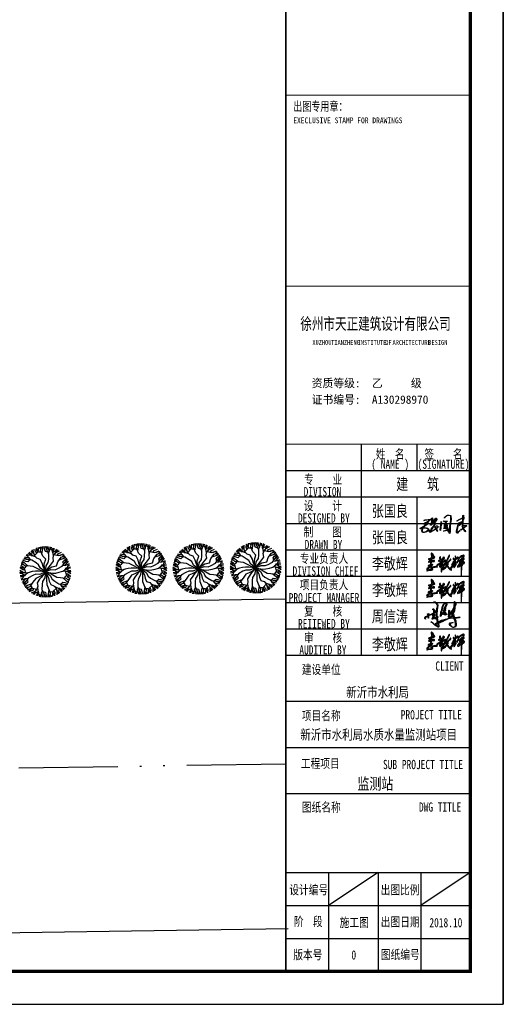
# Model space of a CAD drawing. Extents: x 499156 to 998412, y 3804753 to 7609653.
# Tile 8 of 10: x 499295 to 499325, y 3804753 to 3804813. Entities that reach past the tile are written whole.
import ezdxf
from ezdxf.enums import TextEntityAlignment as Align

# ---------------------------------------------------------------- set-up
doc = ezdxf.new("R2010")
doc.units = 0
doc.linetypes.add('X7', pattern=[9.999, 6, -1.333, 0, -1.333, 0, -1.333])
doc.layers.get('0').update_dxf_attribs({"linetype": 'CONTINUOUS'})
for name, color, linetype in [('PUB_TITLE', 4, 'CONTINUOUS'), ('SHEET_TEXT', 3, 'CONTINUOUS'), ('TK', 7, 'CONTINUOUS'), ('绿地', 84, 'CONTINUOUS'), ('道路1', 4, 'CONTINUOUS')]:
    doc.layers.add(name, color=color, linetype=linetype)
doc.styles.add('-宋体', font='txt', dxfattribs={"width": 0.8})
doc.styles.get("Standard").update_dxf_attribs({"font": 'rs.shx', "bigfont": 'hztxt.shx'})
doc.styles.add('TKHZ1', font='txt', dxfattribs={"width": 0.8})
doc.styles.add('黑体', font='simhei.ttf')

# ---------------------------------------------------------------- blocks, each defined once
blk = doc.blocks.new('M_F7')
for points in [[(-186, 291), (-253, 320), (-298, 364), (-321, 394)], [(-271, 338), (-263, 391), (-282, 422)], [(-221, 345), (-250, 397), (-256, 438)], [(-1, -1), (-47, 110), (-64, 171), (-106, 249), (-169, 274), (-212, 316), (-230, 376), (-227, 454)], [(-215, 327), (-158, 384), (-140, 428), (-134, 489)], [(-170, 372), (-190, 407), (-181, 474)], [(-86, 391), (-135, 393), (-165, 428), (-171, 478)], [(-151, 411), (-143, 436), (-135, 489)], [(-93, 449), (-114, 494)], [(-1, -1), (-22, 73), (-24, 159), (7, 251), (-54, 315), (-98, 418), (-84, 500)], [(-71, 356), (-44, 503)], [(-55, 442), (-69, 502)], [(49, 391), (-1, 403), (-13, 441), (-24, 503)], [(-1, -1), (13, 119), (57, 188), (65, 251), (67, 349), (-1, 503)], [(-1, -1), (50, 68), (102, 134), (163, 215), (153, 282), (168, 340), (211, 386), (280, 422)], [(34, 424), (32, 478), (24, 503)], [(76, 405), (67, 447), (50, 503)], [(60, 366), (83, 420), (91, 453), (94, 498)], [(141, 424), (114, 459), (119, 493)], [(152, 368), (139, 401), (141, 434), (157, 482)], [(159, 305), (151, 378), (166, 438), (181, 473)], [(157, 402), (207, 422), (225, 454)], [(189, 363), (219, 413), (252, 440)], [(237, 332), (258, 367), (320, 393)], [(-345, 116), (-459, 214)], [(-315, 238), (-351, 201), (-389, 210), (-449, 231)], [(-1, -1), (-98, 71), (-135, 144), (-186, 182), (-270, 233), (-437, 251)], [(-352, 242), (-399, 267), (-425, 273)], [(-313, 269), (-355, 282), (-412, 295)], [(-288, 235), (-323, 282), (-348, 305), (-386, 331)], [(-298, 334), (-342, 329), (-369, 349)], [(-244, 316), (-279, 321), (-307, 340), (-340, 377)], [(-1, -1), (53, 55), (126, 99), (221, 118), (247, 203), (313, 293), (392, 322)], [(-1, -1), (110, 48), (192, 43), (250, 68), (336, 115), (436, 251)], [(176, 348), (254, 328), (301, 334), (358, 359)], [(273, 238), (414, 288)], [(281, 335), (307, 341), (357, 360)], [(343, 304), (372, 345)], [(363, 152), (349, 201), (376, 230), (424, 272)], [(356, 268), (401, 310)], [(385, 182), (431, 210), (448, 229)], [(389, 135), (421, 164), (461, 207)], [(-1, -1), (-132, 15), (-201, 15), (-264, 8), (-323, -9), (-381, -25), (-442, -11), (-508, 30)], [(-408, 39), (-449, 39), (-502, 80)], [(-383, 121), (-409, 79), (-454, 72), (-500, 91)], [(-392, -23), (-413, 55), (-442, 93), (-492, 129)], [(-433, 75), (-451, 94), (-492, 128)], [(-437, 144), (-486, 149)], [(-1, -1), (-76, 18), (-151, 59), (-242, 105), (-301, 112), (-412, 124), (-476, 177)], [(-412, 174), (-471, 192)], [(-1, -1), (138, -24), (206, -22), (275, -7), (321, 7), (379, 23), (441, 9), (506, -32)], [(344, 14), (403, 57), (463, 74), (501, 79)], [(347, 130), (405, 137), (438, 147), (479, 167)], [(390, 21), (411, -57), (440, -95), (490, -131)], [(395, 51), (417, 79), (447, 94), (496, 104)], [(409, 16), (468, 16), (507, 1)], [(427, 64), (469, 30), (506, 31)], [(438, 89), (455, 130), (487, 142)], [(-410, -18), (-470, -18), (-509, -3)], [(-429, -66), (-471, -32), (-508, -33)], [(-346, -16), (-405, -59), (-465, -76), (-502, -81)], [(-397, -53), (-419, -81), (-449, -96), (-498, -106)], [(-439, -91), (-457, -132), (-488, -144)], [(-349, -132), (-407, -139), (-440, -149), (-480, -168)], [(-390, -137), (-422, -166), (-463, -209)], [(-386, -184), (-432, -212), (-450, -231)], [(-1, -1), (-112, -49), (-194, -45), (-252, -70), (-338, -117), (-437, -253)], [(-365, -154), (-350, -203), (-377, -232), (-426, -273)], [(-1, -1), (-54, -57), (-127, -101), (-193, -129), (-248, -205), (-314, -295), (-393, -324)], [(-1, -1), (-86, -109), (-115, -148), (-164, -217), (-154, -284), (-170, -342), (-213, -388), (-281, -424)], [(-1, -1), (-14, -121), (-59, -190), (-67, -253), (-69, -351), (-1, -505)], [(-1, -1), (21, -75), (23, -161), (26, -253), (52, -317), (97, -419), (83, -502)], [(-1, -1), (74, -19), (149, -60), (228, -107), (300, -113), (410, -126), (475, -179)], [(-1, -1), (97, -73), (134, -146), (184, -184), (268, -235), (436, -253)], [(-1, -1), (63, -121), (75, -185), (105, -250), (167, -275), (210, -318), (229, -378), (226, -456)], [(343, -118), (457, -216)], [(381, -122), (407, -81), (453, -74), (499, -92)], [(407, -41), (448, -41), (501, -82)], [(410, -175), (469, -194)], [(431, -77), (449, -96), (491, -130)], [(435, -146), (485, -151)], [(-274, -240), (-416, -290)], [(-357, -270), (-403, -312)], [(-345, -306), (-373, -346)], [(-177, -350), (-256, -330), (-302, -336), (-359, -361)], [(-283, -337), (-308, -343), (-358, -362)], [(-297, -271), (-274, -314), (-290, -357), (-330, -388)], [(-239, -334), (-260, -369), (-322, -395)], [(-191, -364), (-221, -415), (-253, -442)], [(-161, -307), (-152, -380), (-168, -440), (-183, -475)], [(-154, -370), (-141, -403), (-143, -436), (-158, -484)], [(-61, -368), (-84, -422), (-92, -455), (-95, -500)], [(70, -358), (42, -505)], [(213, -329), (157, -386), (139, -430), (132, -491)], [(169, -374), (189, -409), (179, -476)], [(185, -293), (251, -322), (296, -365), (319, -396)], [(219, -347), (248, -398), (255, -440)], [(242, -318), (277, -323), (305, -341), (339, -379)], [(269, -339), (261, -393), (280, -424)], [(287, -237), (322, -284), (347, -307), (384, -332)], [(296, -336), (340, -330), (367, -351)], [(312, -270), (353, -284), (411, -297)], [(314, -240), (349, -203), (387, -211), (448, -233)], [(350, -244), (398, -269), (423, -275)], [(-159, -404), (-209, -424), (-227, -456)], [(-142, -426), (-115, -461), (-120, -495)], [(-78, -406), (-69, -449), (-51, -505)], [(-50, -392), (-1, -405), (11, -442), (23, -505)], [(-35, -426), (-34, -480), (-26, -505)], [(54, -444), (67, -504)], [(85, -392), (134, -394), (163, -430), (170, -479)], [(91, -451), (112, -496)], [(149, -413), (142, -438), (133, -491)]]:
    blk.add_lwpolyline(points)
at = {"width": 0.8, "flags": 9}
for tag in ['YSIZE', 'XSIZE']:
    blk.add_attdef(tag, (3, -3), '', height=0.2, dxfattribs=at)
blk = doc.blocks.new('李敬辉')
h = blk.add_hatch(color=3)
h.paths.add_polyline_path([(3997, 950), (3920, 887), (3809, 793), (3730, 732), (3680, 669), (3670, 639), (3707, 622), (3817, 678), (3907, 708), (3970, 728), (3990, 743), (3996, 778), (4006, 824), (4012, 887), (4026, 937), (4017, 959)], flags=16)
h.paths.add_polyline_path([(4032, 1341), (3906, 1270), (3844, 1178), (3835, 1138), (3884, 1156), (3964, 1210), (4023, 1252), (4056, 1307)], flags=16)
h.paths.add_polyline_path([(3256, 1743), (3239, 1696), (3258, 1665), (3275, 1637), (3275, 1591), (3284, 1520), (3277, 1464), (3259, 1421), (3246, 1392), (3212, 1377), (3163, 1377), (3103, 1399), (3078, 1426), (3069, 1469), (3038, 1469), (3014, 1453), (3014, 1416), (3040, 1373), (3083, 1317), (3111, 1295), (3148, 1295), (3188, 1306), (3208, 1306), (3215, 1290), (3199, 1251), (3129, 1163), (3066, 1117), (3031, 1080), (2990, 1020), (2990, 980), (3003, 969), (3035, 1020), (3096, 1076), (3142, 1114), (3172, 1138), (3188, 1150), (3209, 1171), (3205, 1145), (3186, 1107), (3176, 1078), (3105, 1013), (3025, 946), (2962, 886), (2916, 846), (2880, 812), (2857, 774), (2851, 744), (2868, 730), (2914, 771), (3024, 864), (3095, 923), (3162, 988), (3200, 1041), (3222, 1053), (3243, 1067), (3270, 1067), (3247, 1030), (3206, 960), (3152, 893), (3048, 780), (2915, 625), (2820, 519), (2736, 377), (2707, 320), (2707, 272), (2718, 253), (2745, 249), (2858, 363), (2963, 495), (3041, 601), (3088, 652), (3116, 687), (3154, 721), (3170, 721), (3184, 707), (3175, 659), (3160, 609), (3147, 547), (3103, 439), (3103, 399), (3135, 384), (3182, 435), (3275, 581), (3338, 676), (3378, 766), (3378, 823), (3364, 834), (3343, 815), (3312, 748), (3275, 694), (3250, 664), (3234, 664), (3234, 707), (3218, 760), (3202, 787), (3172, 799), (3153, 812), (3179, 842), (3250, 929), (3319, 1013), (3341, 1063), (3341, 1107), (3311, 1130), (3282, 1137), (3266, 1131), (3254, 1148), (3273, 1225), (3292, 1259), (3301, 1289), (3335, 1338), (3427, 1418), (3515, 1502), (3560, 1542), (3578, 1592), (3558, 1616), (3526, 1589), (3484, 1558), (3440, 1527), (3401, 1491), (3374, 1469), (3350, 1456), (3337, 1472), (3337, 1534), (3337, 1591), (3328, 1653), (3312, 1690), (3293, 1724)])
h.paths.add_polyline_path([(2399, 950), (2324, 886), (2292, 840), (2298, 804), (2330, 753), (2348, 744), (2367, 785), (2389, 842), (2408, 898), (2408, 924), (2408, 940)], flags=16)
h.paths.add_polyline_path([(2726, 1379), (2628, 1264), (2489, 1113), (2318, 957), (2226, 889), (2165, 831), (2104, 784), (1997, 689), (2046, 668), (2184, 746), (2218, 770), (2264, 716), (2287, 696), (2287, 668), (2279, 641), (2242, 584), (2112, 461), (2008, 361), (1921, 281), (1873, 252), (1824, 186), (1872, 164), (1991, 251), (2139, 383), (2207, 458), (2250, 500), (2296, 552), (2321, 577), (2343, 577), (2377, 503), (2448, 397), (2527, 290), (2627, 189), (2710, 140), (2784, 108), (2854, 101), (2832, 152), (2738, 216), (2653, 296), (2536, 404), (2475, 502), (2432, 579), (2413, 645), (2404, 684), (2437, 807), (2461, 906), (2469, 996), (2497, 1033), (2598, 1129), (2672, 1200), (2749, 1286), (2777, 1329), (2777, 1381)])
h.paths.add_polyline_path([(1690, 731), (1619, 719), (1581, 687), (1558, 632), (1548, 602), (1587, 576), (1663, 612), (1729, 669), (1745, 726), (1710, 742)], flags=16)
h.paths.add_polyline_path([(1183, 736), (1135, 680), (1135, 638), (1188, 631), (1265, 671), (1344, 714), (1416, 757), (1452, 777), (1477, 766), (1477, 657), (1466, 577), (1446, 529), (1446, 489), (1492, 469), (1546, 469), (1627, 509), (1666, 542), (1716, 569), (1800, 611), (1824, 683), (1824, 776), (1789, 814), (1724, 836), (1652, 814), (1589, 754), (1566, 776), (1572, 820), (1640, 889), (1699, 938), (1799, 1002), (1910, 1063), (1967, 1097), (2021, 1122), (2063, 1142), (2097, 1155), (2128, 1145), (2135, 1119), (2057, 959), (1964, 794), (1870, 589), (1838, 503), (1787, 397), (1741, 285), (1721, 228), (1709, 228), (1705, 265), (1694, 299), (1697, 321), (1684, 346), (1673, 360), (1659, 385), (1666, 401), (1660, 415), (1641, 405), (1641, 366), (1657, 320), (1666, 251), (1666, 181), (1666, 123), (1666, 65), (1645, 8), (1645, -29), (1645, -69), (1667, -85), (1699, -69), (1726, -15), (1726, 32), (1737, 83), (1755, 130), (1775, 190), (1814, 304), (1860, 404), (1908, 513), (1944, 579), (1997, 689), (2070, 840), (2158, 998), (2228, 1081), (2316, 1178), (2428, 1344), (2506, 1504), (2572, 1639), (2617, 1733), (2617, 1790), (2589, 1821), (2560, 1810), (2511, 1746), (2429, 1501), (2313, 1303), (2260, 1229), (2233, 1187), (2195, 1227), (2139, 1254), (2094, 1236), (1926, 1150), (1797, 1074), (1564, 939), (1446, 862), (1288, 793), (1232, 768)])
h.paths.add_polyline_path([(1508, 1612), (1472, 1551), (1454, 1489), (1476, 1432), (1499, 1368), (1516, 1323), (1506, 1298), (1496, 1275), (1446, 1256), (1385, 1233), (1346, 1178), (1346, 1147), (1362, 1130), (1410, 1150), (1463, 1178), (1523, 1196), (1540, 1176), (1547, 1106), (1547, 1051), (1562, 1032), (1605, 1047), (1637, 1086), (1637, 1138), (1656, 1166), (1674, 1205), (1692, 1238), (1720, 1266), (1720, 1240), (1720, 1201), (1784, 1236), (1857, 1317), (1938, 1387), (2010, 1446), (2041, 1501), (2041, 1545), (1994, 1545), (1971, 1538), (1962, 1517), (1962, 1501), (1956, 1482), (1946, 1467), (1933, 1463), (1933, 1489), (1943, 1517), (1943, 1540), (1924, 1568), (1912, 1591), (1912, 1610), (1891, 1615), (1884, 1609), (1868, 1597), (1859, 1575), (1873, 1540), (1873, 1518), (1873, 1493), (1854, 1459), (1843, 1441), (1843, 1425), (1804, 1402), (1716, 1368), (1671, 1331), (1651, 1304), (1609, 1304), (1594, 1338), (1594, 1420), (1551, 1471), (1551, 1521), (1566, 1578), (1566, 1619), (1533, 1619)], flags=17)
h.paths.add_polyline_path([(168, 583), (175, 642), (267, 713), (435, 770), (553, 799), (624, 799), (670, 766), (663, 732), (608, 654), (516, 562), (471, 526), (471, 498), (528, 481), (650, 493), (809, 516), (986, 538), (1089, 557), (1146, 573), (1190, 544), (1209, 505), (1179, 451), (1103, 433), (971, 406), (838, 406), (676, 394), (617, 394), (617, 363), (653, 286), (663, 224), (644, 171), (597, 110), (500, 65), (399, 65), (276, 65), (187, 65), (113, 32), (0, 0), (31, 83), (125, 138), (254, 168), (377, 168), (435, 153), (527, 169), (556, 220), (527, 281), (446, 328), (376, 363), (288, 363), (223, 327), (138, 259), (75, 190), (16, 169), (-13, 199), (28, 265), (101, 356), (176, 421), (250, 449), (317, 467), (362, 491), (424, 559), (479, 605), (520, 656), (537, 689), (503, 689), (448, 663), (350, 616), (292, 607), (225, 582), (184, 576)])
h.paths.add_polyline_path([(454, 1236), (413, 1218), (373, 1179), (341, 1153), (323, 1137), (333, 1129), (391, 1139), (443, 1147), (467, 1163), (467, 1193), (467, 1221), (461, 1231)], flags=16)
h.paths.add_polyline_path([(585, 1900), (576, 1780), (576, 1654), (582, 1573), (582, 1527), (593, 1508), (633, 1521), (723, 1567), (788, 1589), (788, 1628), (741, 1727), (669, 1827), (623, 1882)], flags=16)
h.paths.add_polyline_path([(551, 2093), (510, 2034), (510, 1862), (521, 1723), (521, 1632), (521, 1554), (516, 1519), (503, 1492), (450, 1472), (374, 1447), (280, 1421), (207, 1395), (197, 1357), (229, 1324), (367, 1359), (439, 1381), (478, 1381), (500, 1370), (481, 1328), (411, 1299), (365, 1259), (303, 1210), (255, 1158), (215, 1107), (185, 1050), (185, 1017), (252, 1017), (370, 1048), (435, 1058), (448, 1044), (432, 976), (419, 915), (412, 872), (412, 836), (429, 822), (471, 841), (510, 895), (538, 969), (552, 1029), (565, 1083), (636, 1095), (742, 1103), (827, 1114), (890, 1121), (898, 1167), (892, 1200), (840, 1208), (742, 1208), (640, 1183), (591, 1162), (562, 1151), (543, 1162), (543, 1233), (552, 1266), (563, 1302), (577, 1349), (611, 1411), (686, 1450), (792, 1490), (880, 1536), (910, 1581), (878, 1632), (784, 1783), (711, 1896), (631, 2001), (590, 2061)])
h.paths.add_polyline_path([(4309, 1042), (4268, 1084), (4229, 1099), (4220, 1083), (4248, 1025), (4267, 1004), (4250, 960), (4210, 930), (4146, 875), (4101, 829), (4083, 811), (4083, 841), (4091, 910), (4113, 971), (4132, 1020), (4171, 1072), (4207, 1126), (4167, 1146), (4123, 1086), (4108, 1072), (4099, 1119), (4116, 1170), (4123, 1231), (4221, 1309), (4285, 1384), (4311, 1411), (4299, 1453), (4269, 1464), (4256, 1437), (4234, 1406), (4201, 1372), (4163, 1339), (4142, 1317), (4118, 1301), (4102, 1310), (4130, 1365), (4183, 1419), (4214, 1505), (4260, 1619), (4286, 1705), (4290, 1789), (4267, 1825), (4197, 1844), (4083, 1799), (3971, 1735), (3880, 1669), (3814, 1610), (3764, 1574), (3730, 1544), (3716, 1552), (3720, 1592), (3711, 1618), (3692, 1625), (3664, 1595), (3664, 1561), (3664, 1491), (3641, 1407), (3603, 1319), (3568, 1231), (3528, 1142), (3496, 1068), (3463, 1007), (3450, 962), (3450, 932), (3479, 913), (3518, 972), (3581, 1104), (3635, 1226), (3662, 1305), (3694, 1379), (3724, 1459), (3763, 1499), (3888, 1596), (3984, 1656), (4085, 1696), (4152, 1728), (4191, 1735), (4211, 1720), (4197, 1665), (4176, 1595), (4159, 1536), (4142, 1490), (4105, 1467), (4002, 1400), (3919, 1339), (3843, 1278), (3801, 1221), (3772, 1165), (3733, 1098), (3713, 1033), (3745, 1015), (3745, 995), (3782, 948), (3836, 988), (3823, 1038), (3885, 1080), (3966, 1126), (4002, 1150), (4028, 1143), (4028, 1072), (3992, 1011), (3905, 933), (3691, 755), (3588, 642), (3553, 606), (3526, 556), (3526, 503), (3567, 466), (3636, 475), (3747, 539), (3855, 601), (3933, 654), (3960, 654), (3979, 637), (3971, 581), (3967, 513), (3956, 416), (3944, 289), (3944, 132), (3935, 16), (3935, -185), (3935, -326), (3953, -425), (3953, -513), (3978, -562), (3997, -530), (3997, -405), (3997, -280), (4003, -149), (4003, -50), (4003, 47), (4013, 148), (4013, 282), (4018, 353), (4032, 518), (4036, 587), (4041, 625), (4073, 648), (4083, 698), (4092, 729), (4192, 815), (4287, 888), (4327, 955), (4344, 1002)])
for points in [[(551, 2093), (510, 2034), (510, 1862), (521, 1723), (521, 1632), (521, 1554), (516, 1519), (503, 1492), (450, 1472), (374, 1447), (280, 1421), (207, 1395), (197, 1357), (229, 1324), (367, 1359), (439, 1381), (478, 1381), (500, 1370), (481, 1328), (411, 1299), (365, 1259), (303, 1210), (255, 1158), (215, 1107), (185, 1050), (185, 1017), (252, 1017), (370, 1048), (435, 1058), (448, 1044), (432, 976), (419, 915), (412, 872), (412, 836), (429, 822), (471, 841), (510, 895), (538, 969), (552, 1029), (565, 1083), (636, 1095), (742, 1103), (827, 1114), (890, 1121), (898, 1167), (892, 1200), (840, 1208), (742, 1208), (640, 1183), (591, 1162), (562, 1151), (543, 1162), (543, 1233), (552, 1266), (563, 1302), (577, 1349), (611, 1411), (686, 1450), (792, 1490), (880, 1536), (910, 1581), (878, 1632), (784, 1783), (711, 1896), (631, 2001), (590, 2061)], [(454, 1236), (413, 1218), (373, 1179), (341, 1153), (323, 1137), (333, 1129), (391, 1139), (443, 1147), (467, 1163), (467, 1193), (467, 1221), (461, 1231)], [(585, 1900), (576, 1780), (576, 1654), (582, 1573), (582, 1527), (593, 1508), (633, 1521), (723, 1567), (788, 1589), (788, 1628), (741, 1727), (669, 1827), (623, 1882)], [(1183, 736), (1135, 680), (1135, 638), (1188, 631), (1265, 671), (1344, 714), (1416, 757), (1452, 777), (1477, 766), (1477, 657), (1466, 577), (1446, 529), (1446, 489), (1492, 469), (1546, 469), (1627, 509), (1666, 542), (1716, 569), (1800, 611), (1824, 683), (1824, 776), (1789, 814), (1724, 836), (1652, 814), (1589, 754), (1566, 776), (1572, 820), (1640, 889), (1699, 938), (1799, 1002), (1910, 1063), (1967, 1097), (2021, 1122), (2063, 1142), (2097, 1155), (2128, 1145), (2135, 1119), (2057, 959), (1964, 794), (1870, 589), (1838, 503), (1787, 397), (1741, 285), (1721, 228), (1709, 228), (1705, 265), (1694, 299), (1697, 321), (1684, 346), (1673, 360), (1659, 385), (1666, 401), (1660, 415), (1641, 405), (1641, 366), (1657, 320), (1666, 251), (1666, 181), (1666, 123), (1666, 65), (1645, 8), (1645, -29), (1645, -69), (1667, -85), (1699, -69), (1726, -15), (1726, 32), (1737, 83), (1755, 130), (1775, 190), (1814, 304), (1860, 404), (1908, 513), (1944, 579), (1997, 689), (2070, 840), (2158, 998), (2228, 1081), (2316, 1178), (2428, 1344), (2506, 1504), (2572, 1639), (2617, 1733), (2617, 1790), (2589, 1821), (2560, 1810), (2511, 1746), (2429, 1501), (2313, 1303), (2260, 1229), (2233, 1187), (2195, 1227), (2139, 1254), (2094, 1236), (1926, 1150), (1797, 1074), (1564, 939), (1446, 862), (1288, 793), (1232, 768)], [(1508, 1612), (1472, 1551), (1454, 1489), (1476, 1432), (1499, 1368), (1516, 1323), (1506, 1298), (1496, 1275), (1446, 1256), (1385, 1233), (1346, 1178), (1346, 1147), (1362, 1130), (1410, 1150), (1463, 1178), (1523, 1196), (1540, 1176), (1547, 1106), (1547, 1051), (1562, 1032), (1605, 1047), (1637, 1086), (1637, 1138), (1656, 1166), (1674, 1205), (1692, 1238), (1720, 1266), (1720, 1240), (1720, 1201), (1784, 1236), (1857, 1317), (1938, 1387), (2010, 1446), (2041, 1501), (2041, 1545), (1994, 1545), (1971, 1538), (1962, 1517), (1962, 1501), (1956, 1482), (1946, 1467), (1933, 1463), (1933, 1489), (1943, 1517), (1943, 1540), (1924, 1568), (1912, 1591), (1912, 1610), (1891, 1615), (1884, 1609), (1868, 1597), (1859, 1575), (1873, 1540), (1873, 1518), (1873, 1493), (1854, 1459), (1843, 1441), (1843, 1425), (1804, 1402), (1716, 1368), (1671, 1331), (1651, 1304), (1609, 1304), (1594, 1338), (1594, 1420), (1551, 1471), (1551, 1521), (1566, 1578), (1566, 1619), (1533, 1619)], [(2726, 1379), (2628, 1264), (2489, 1113), (2318, 957), (2226, 889), (2165, 831), (2104, 784), (1997, 689), (2046, 668), (2184, 746), (2218, 770), (2264, 716), (2287, 696), (2287, 668), (2279, 641), (2242, 584), (2112, 461), (2008, 361), (1921, 281), (1873, 252), (1824, 186), (1872, 164), (1991, 251), (2139, 383), (2207, 458), (2250, 500), (2296, 552), (2321, 577), (2343, 577), (2377, 503), (2448, 397), (2527, 290), (2627, 189), (2710, 140), (2784, 108), (2854, 101), (2832, 152), (2738, 216), (2653, 296), (2536, 404), (2475, 502), (2432, 579), (2413, 645), (2404, 684), (2437, 807), (2461, 906), (2469, 996), (2497, 1033), (2598, 1129), (2672, 1200), (2749, 1286), (2777, 1329), (2777, 1381)], [(3256, 1743), (3239, 1696), (3258, 1665), (3275, 1637), (3275, 1591), (3284, 1520), (3277, 1464), (3259, 1421), (3246, 1392), (3212, 1377), (3163, 1377), (3103, 1399), (3078, 1426), (3069, 1469), (3038, 1469), (3014, 1453), (3014, 1416), (3040, 1373), (3083, 1317), (3111, 1295), (3148, 1295), (3188, 1306), (3208, 1306), (3215, 1290), (3199, 1251), (3129, 1163), (3066, 1117), (3031, 1080), (2990, 1020), (2990, 980), (3003, 969), (3035, 1020), (3096, 1076), (3142, 1114), (3172, 1138), (3188, 1150), (3209, 1171), (3205, 1145), (3186, 1107), (3176, 1078), (3105, 1013), (3025, 946), (2962, 886), (2916, 846), (2880, 812), (2857, 774), (2851, 744), (2868, 730), (2914, 771), (3024, 864), (3095, 923), (3162, 988), (3200, 1041), (3222, 1053), (3243, 1067), (3270, 1067), (3247, 1030), (3206, 960), (3152, 893), (3048, 780), (2915, 625), (2820, 519), (2736, 377), (2707, 320), (2707, 272), (2718, 253), (2745, 249), (2858, 363), (2963, 495), (3041, 601), (3088, 652), (3116, 687), (3154, 721), (3170, 721), (3184, 707), (3175, 659), (3160, 609), (3147, 547), (3103, 439), (3103, 399), (3135, 384), (3182, 435), (3275, 581), (3338, 676), (3378, 766), (3378, 823), (3364, 834), (3343, 815), (3312, 748), (3275, 694), (3250, 664), (3234, 664), (3234, 707), (3218, 760), (3202, 787), (3172, 799), (3153, 812), (3179, 842), (3250, 929), (3319, 1013), (3341, 1063), (3341, 1107), (3311, 1130), (3282, 1137), (3266, 1131), (3254, 1148), (3273, 1225), (3292, 1259), (3301, 1289), (3335, 1338), (3427, 1418), (3515, 1502), (3560, 1542), (3578, 1592), (3558, 1616), (3526, 1589), (3484, 1558), (3440, 1527), (3401, 1491), (3374, 1469), (3350, 1456), (3337, 1472), (3337, 1534), (3337, 1591), (3328, 1653), (3312, 1690), (3293, 1724)], [(4032, 1341), (3906, 1270), (3844, 1178), (3835, 1138), (3884, 1156), (3964, 1210), (4023, 1252), (4056, 1307)], [(168, 583), (175, 642), (267, 713), (435, 770), (553, 799), (624, 799), (670, 766), (663, 732), (608, 654), (516, 562), (471, 526), (471, 498), (528, 481), (650, 493), (809, 516), (986, 538), (1089, 557), (1146, 573), (1190, 544), (1209, 505), (1179, 451), (1103, 433), (971, 406), (838, 406), (676, 394), (617, 394), (617, 363), (653, 286), (663, 224), (644, 171), (597, 110), (500, 65), (399, 65), (276, 65), (187, 65), (113, 32), (0, 0), (31, 83), (125, 138), (254, 168), (377, 168), (435, 153), (527, 169), (556, 220), (527, 281), (446, 328), (376, 363), (288, 363), (223, 327), (138, 259), (75, 190), (16, 169), (-13, 199), (28, 265), (101, 356), (176, 421), (250, 449), (317, 467), (362, 491), (424, 559), (479, 605), (520, 656), (537, 689), (503, 689), (448, 663), (350, 616), (292, 607), (225, 582), (184, 576)], [(1690, 731), (1619, 719), (1581, 687), (1558, 632), (1548, 602), (1587, 576), (1663, 612), (1729, 669), (1745, 726), (1710, 742)], [(2399, 950), (2324, 886), (2292, 840), (2298, 804), (2330, 753), (2348, 744), (2367, 785), (2389, 842), (2408, 898), (2408, 924), (2408, 940)], [(3997, 950), (3920, 887), (3809, 793), (3730, 732), (3680, 669), (3670, 639), (3707, 622), (3817, 678), (3907, 708), (3970, 728), (3990, 743), (3996, 778), (4006, 824), (4012, 887), (4026, 937), (4017, 959)]]:
    blk.add_lwpolyline(points, close=True)
for points in [[(4267, 1004), (4250, 960), (4210, 930), (4146, 875), (4101, 829), (4083, 811), (4083, 841), (4091, 910), (4113, 971), (4132, 1020), (4171, 1072), (4207, 1126), (4167, 1146), (4123, 1086), (4108, 1072), (4099, 1119), (4116, 1170), (4123, 1231), (4221, 1309), (4285, 1384), (4311, 1411), (4299, 1453), (4269, 1464), (4256, 1437), (4234, 1406), (4201, 1372), (4163, 1339), (4142, 1317), (4118, 1301), (4102, 1310), (4130, 1365), (4183, 1419), (4214, 1505), (4260, 1619), (4286, 1705), (4290, 1789), (4267, 1825), (4197, 1844), (4083, 1799), (3971, 1735), (3880, 1669), (3814, 1610), (3764, 1574), (3730, 1544), (3716, 1552), (3720, 1592), (3711, 1618), (3692, 1625), (3664, 1595), (3664, 1561), (3664, 1491), (3641, 1407), (3603, 1319), (3568, 1231), (3528, 1142), (3496, 1068), (3463, 1007), (3450, 962), (3450, 932), (3479, 913), (3518, 972), (3581, 1104), (3635, 1226), (3662, 1305), (3694, 1379), (3724, 1459), (3763, 1499), (3888, 1596), (3984, 1656), (4085, 1696), (4152, 1728), (4191, 1735), (4211, 1720), (4197, 1665), (4176, 1595), (4159, 1536), (4142, 1490), (4105, 1467), (4002, 1400), (3919, 1339), (3843, 1278), (3801, 1221), (3772, 1165), (3733, 1098), (3713, 1033), (3745, 1015), (3745, 995), (3782, 948), (3836, 988), (3823, 1038), (3885, 1080), (3966, 1126), (4002, 1150), (4028, 1143), (4028, 1072), (3992, 1011), (3905, 933), (3691, 755), (3588, 642), (3553, 606), (3526, 556), (3526, 503), (3567, 466), (3636, 475), (3747, 539), (3855, 601), (3933, 654), (3960, 654), (3979, 637), (3971, 581), (3967, 513), (3956, 416), (3944, 289), (3944, 132), (3935, 16), (3935, -185), (3935, -326), (3953, -425), (3953, -513), (3978, -562), (3997, -530), (3997, -405), (3997, -280), (4003, -149), (4003, -50), (4003, 47), (4013, 148), (4013, 282), (4018, 353), (4032, 518), (4036, 587), (4041, 625), (4073, 648), (4083, 698), (4092, 729), (4192, 815), (4287, 888), (4327, 955), (4344, 1002), (4309, 1042)], [(4309, 1042), (4268, 1084), (4229, 1099), (4220, 1083), (4248, 1025), (4267, 1004)]]:
    blk.add_lwpolyline(points)
blk = doc.blocks.new('A$C1A962DD0')
at = {"linetype": 'Continuous'}
h = blk.add_hatch(color=256, dxfattribs=at)
h.paths.add_polyline_path([(92, 26), (90, 27), (74, 18), (94, 7), (95, 12)], flags=16)
h.paths.add_polyline_path([(91, 31), (90, 32), (88, 32), (78, 24), (80, 23), (90, 27)], flags=17)
h.paths.add_polyline_path([(197, 78), (195, 79), (175, 68), (174, 66), (176, 65), (202, 69), (203, 71), (197, 76)], flags=16)
h.paths.add_polyline_path([(129, 97), (128, 98), (128, 96)], flags=16)
h.paths.add_polyline_path([(134, 103), (132, 104), (129, 99), (130, 98)], flags=16)
h.paths.add_polyline_path([(187, 105), (186, 106), (184, 104), (185, 102)], flags=16)
h.paths.add_polyline_path([(81, 105), (79, 106), (68, 101), (64, 96), (61, 88), (62, 87), (67, 91), (70, 91), (70, 88), (58, 73), (55, 67), (56, 64), (66, 72), (72, 72), (76, 64), (82, 68), (83, 73), (81, 82)], flags=16)
h.paths.add_polyline_path([(190, 108), (189, 110), (187, 107), (188, 106)], flags=16)
h.paths.add_polyline_path([(201, 110), (199, 111), (188, 100), (188, 96), (192, 95), (196, 99)], flags=16)
h.paths.add_polyline_path([(207, 137), (205, 138), (192, 117), (189, 111), (190, 109), (204, 119)], flags=16)
h.paths.add_polyline_path([(214, 171), (212, 172), (212, 157), (215, 162)], flags=16)
h.paths.add_polyline_path([(140, 172), (145, 172), (154, 166), (154, 160), (142, 139), (146, 138), (147, 136), (138, 123), (140, 122), (145, 124), (146, 121), (133, 105), (145, 105), (148, 102), (145, 92), (147, 91), (154, 95), (154, 92), (141, 86), (140, 91), (144, 99), (143, 101), (136, 100), (129, 90), (125, 90), (124, 95), (139, 116), (137, 117), (133, 115), (130, 119), (139, 129), (140, 131), (136, 131), (135, 134), (139, 138), (150, 158), (149, 165), (147, 165), (144, 168), (140, 168), (133, 161), (126, 148), (118, 111), (114, 81), (110, 76), (113, 107), (118, 114), (125, 149), (133, 167)], flags=17)
h.paths.add_polyline_path([(208, 183), (211, 183), (218, 169), (218, 161), (211, 146), (210, 130), (208, 125), (209, 114), (194, 89), (206, 89), (204, 85), (199, 81), (204, 77), (209, 69), (230, 71), (240, 74), (245, 72), (243, 68), (211, 64), (217, 46), (220, 17), (217, 7), (211, 1), (201, 0), (191, 3), (178, 15), (173, 22), (173, 26), (179, 32), (189, 35), (199, 35), (181, 29), (176, 24), (182, 12), (187, 7), (197, 2), (205, 2), (213, 7), (216, 15), (216, 29), (211, 54), (205, 65), (194, 65), (164, 60), (119, 40), (120, 42), (125, 43), (146, 54), (142, 55), (114, 46), (101, 40), (94, 35), (94, 32), (96, 30), (104, 35), (107, 35), (117, 40), (111, 36), (103, 34), (100, 31), (98, 31), (95, 27), (99, 12), (99, 5), (97, 2), (93, 2), (70, 16), (53, 32), (43, 39), (54, 34), (68, 22), (70, 22), (72, 25), (89, 37), (85, 61), (83, 64), (77, 60), (72, 59), (70, 69), (65, 68), (56, 59), (51, 59), (51, 64), (62, 80), (61, 82), (57, 80), (55, 82), (61, 95), (60, 97), (30, 84), (27, 81), (27, 71), (25, 66), (23, 66), (24, 79), (21, 80), (12, 75), (3, 66), (4, 59), (0, 64), (0, 68), (8, 76), (23, 85), (19, 97), (22, 97), (26, 93), (28, 99), (26, 91), (28, 88), (45, 94), (58, 100), (63, 104), (63, 123), (60, 126), (59, 124), (57, 124), (56, 128), (58, 130), (62, 130), (65, 127), (67, 119), (67, 105), (80, 111), (78, 113), (72, 113), (71, 115), (82, 116), (85, 136), (88, 145), (88, 160), (77, 172), (69, 177), (63, 176), (58, 173), (62, 178), (66, 180), (73, 179), (78, 176), (90, 164), (92, 158), (90, 138), (86, 123), (87, 110), (85, 108), (85, 77), (86, 73), (88, 72), (93, 77), (94, 76), (87, 67), (92, 42), (95, 40), (117, 51), (165, 64), (193, 82), (190, 86), (191, 92), (187, 93), (184, 96), (183, 100), (175, 87), (170, 73), (168, 71), (166, 72), (169, 95), (169, 119), (171, 121), (173, 120), (173, 91), (191, 118), (207, 146)])
for points in [[(208, 183), (211, 183), (218, 169), (218, 161), (211, 146), (210, 130), (208, 125), (209, 114), (194, 89), (206, 89), (204, 85), (199, 81), (204, 77), (209, 69), (230, 71), (240, 74), (245, 72), (243, 68), (211, 64), (217, 46), (220, 17), (217, 7), (211, 1), (201, 0), (191, 3), (178, 15), (173, 22), (173, 26), (179, 32), (189, 35), (199, 35), (181, 29), (176, 24), (182, 12), (187, 7), (197, 2), (205, 2), (213, 7), (216, 15), (216, 29), (211, 54), (205, 65), (194, 65), (164, 60), (119, 40), (120, 42), (125, 43), (146, 54), (142, 55), (114, 46), (101, 40), (94, 35), (94, 32), (96, 30), (104, 35), (107, 35), (117, 40), (111, 36), (103, 34), (100, 31), (98, 31), (95, 27), (99, 12), (99, 5), (97, 2), (93, 2), (70, 16), (53, 32), (43, 39), (54, 34), (68, 22), (70, 22), (72, 25), (89, 37), (85, 61), (83, 64), (77, 60), (72, 59), (70, 69), (65, 68), (56, 59), (51, 59), (51, 64), (62, 80), (61, 82), (57, 80), (55, 82), (61, 95), (60, 97), (30, 84), (27, 81), (27, 71), (25, 66), (23, 66), (24, 79), (21, 80), (12, 75), (3, 66), (4, 59), (0, 64), (0, 68), (8, 76), (23, 85), (19, 97), (22, 97), (26, 93), (28, 99), (26, 91), (28, 88), (45, 94), (58, 100), (63, 104), (63, 123), (60, 126), (59, 124), (57, 124), (56, 128), (58, 130), (62, 130), (65, 127), (67, 119), (67, 105), (80, 111), (78, 113), (72, 113), (71, 115), (82, 116), (85, 136), (88, 145), (88, 160), (77, 172), (69, 177), (63, 176), (58, 173), (62, 178), (66, 180), (73, 179), (78, 176), (90, 164), (92, 158), (90, 138), (86, 123), (87, 110), (85, 108), (85, 77), (86, 73), (88, 72), (93, 77), (94, 76), (87, 67), (92, 42), (95, 40), (117, 51), (165, 64), (193, 82), (190, 86), (191, 92), (187, 93), (184, 96), (183, 100), (175, 87), (170, 73), (168, 71), (166, 72), (169, 95), (169, 119), (171, 121), (173, 120), (173, 91), (191, 118), (207, 146), (208, 183)], [(140, 172), (145, 172), (154, 166), (154, 160), (142, 139), (146, 138), (147, 136), (138, 123), (140, 122), (145, 124), (146, 121), (133, 105), (145, 105), (148, 102), (145, 92), (147, 91), (154, 95), (154, 92), (141, 86), (140, 91), (144, 99), (143, 101), (136, 100), (129, 90), (125, 90), (124, 95), (139, 116), (137, 117), (133, 115), (130, 119), (139, 129), (140, 131), (136, 131), (135, 134), (139, 138), (150, 158), (149, 165), (147, 165), (144, 168), (140, 168), (133, 161), (126, 148), (118, 111), (114, 81), (110, 76), (113, 107), (118, 114), (125, 149), (133, 167), (140, 172)], [(214, 171), (212, 172), (212, 157), (215, 162), (214, 171)], [(81, 105), (79, 106), (68, 101), (64, 96), (61, 88), (62, 87), (67, 91), (70, 91), (70, 88), (58, 73), (55, 67), (56, 64), (66, 72), (72, 72), (76, 64), (82, 68), (83, 73), (81, 82), (81, 105)], [(129, 97), (128, 98), (128, 96), (129, 97)], [(134, 103), (132, 104), (129, 99), (130, 98), (134, 103)], [(197, 78), (195, 79), (175, 68), (174, 66), (176, 65), (202, 69), (203, 71), (197, 76), (197, 78)], [(187, 105), (186, 106), (184, 104), (185, 102), (187, 105)], [(190, 108), (189, 110), (187, 107), (188, 106), (190, 108)], [(201, 110), (199, 111), (188, 100), (188, 96), (192, 95), (196, 99), (201, 110)], [(207, 137), (205, 138), (192, 117), (189, 111), (190, 109), (204, 119), (207, 137)], [(92, 26), (90, 27), (74, 18), (94, 7), (95, 12), (92, 26)], [(91, 31), (90, 32), (88, 32), (78, 24), (80, 23), (90, 27), (91, 31)]]:
    blk.add_lwpolyline(points, dxfattribs=at)
blk = doc.blocks.new('张国良')
at = {"linetype": 'Continuous'}
h = blk.add_hatch(color=256, dxfattribs=at)
h.paths.add_polyline_path([(70, 138), (69, 139), (51, 139), (41, 137), (38, 134), (35, 122), (37, 113), (40, 110), (50, 110), (64, 114), (77, 122), (82, 127), (82, 132), (78, 137)], flags=16)
h.paths.add_polyline_path([(221, 144), (221, 146), (219, 147), (208, 139), (212, 137), (222, 137), (223, 140)], flags=16)
h.paths.add_polyline_path([(45, 149), (43, 150), (25, 139), (38, 138)], flags=16)
h.paths.add_polyline_path([(151, 155), (150, 156), (144, 155), (137, 149), (139, 142), (143, 138), (156, 149)], flags=16)
h.paths.add_polyline_path([(366, 158), (365, 159), (344, 158), (342, 155), (347, 144), (350, 143), (365, 155), (367, 157)], flags=16)
h.paths.add_polyline_path([(367, 161), (373, 161), (374, 158), (350, 141), (358, 124), (360, 122), (362, 125), (364, 114), (363, 113), (359, 117), (346, 138), (334, 128), (328, 125), (335, 133), (337, 133), (345, 140), (345, 143), (340, 153), (341, 159)])
h.paths.add_polyline_path([(209, 163), (207, 164), (205, 161), (204, 152), (206, 150)], flags=16)
h.paths.add_polyline_path([(216, 166), (214, 167), (212, 165), (209, 148), (209, 145), (212, 144), (218, 150), (218, 155), (219, 153), (221, 153), (223, 161), (221, 162), (221, 164)], flags=16)
h.paths.add_polyline_path([(76, 172), (77, 173), (68, 173), (63, 169), (60, 164), (64, 164)], flags=16)
h.paths.add_polyline_path([(78, 174), (77, 175), (77, 173)], flags=16)
h.paths.add_polyline_path([(335, 185), (333, 186), (321, 180), (323, 172), (325, 171), (330, 176)], flags=16)
h.paths.add_polyline_path([(333, 189), (335, 190), (338, 187), (338, 183), (319, 160), (317, 160), (317, 163), (322, 172), (321, 175), (318, 177), (313, 173), (307, 156), (299, 117), (299, 107), (301, 106), (323, 123), (325, 123), (310, 109), (308, 109), (303, 103), (300, 102), (296, 106), (296, 119), (309, 171), (317, 181)])
h.paths.add_polyline_path([(217, 189), (216, 190), (216, 188)], flags=16)
h.paths.add_polyline_path([(80, 189), (78, 190), (60, 180), (50, 172), (54, 171), (64, 173)], flags=16)
h.paths.add_polyline_path([(180, 190), (181, 190), (182, 179), (179, 167), (175, 122), (173, 125)])
h.paths.add_polyline_path([(342, 213), (341, 214), (341, 212)], flags=16)
h.paths.add_polyline_path([(142, 213), (141, 214), (128, 205), (117, 185), (117, 182), (113, 175), (119, 175), (128, 182), (141, 200), (143, 206)], flags=16)
h.paths.add_polyline_path([(114, 218), (115, 218), (113, 196), (110, 183), (111, 175), (114, 178), (119, 193), (125, 204), (131, 211), (139, 216), (143, 216), (147, 211), (147, 207), (135, 185), (126, 177), (131, 175), (132, 168), (123, 150), (117, 145), (93, 113), (96, 111), (102, 113), (111, 120), (139, 135), (139, 138), (135, 146), (136, 154), (144, 157), (154, 156), (158, 150), (155, 144), (144, 135), (153, 117), (150, 115), (142, 132), (140, 133), (100, 110), (89, 109), (97, 123), (101, 125), (104, 133), (124, 157), (130, 170), (130, 173), (128, 175), (116, 172), (103, 164), (99, 164), (100, 167), (108, 171), (107, 180), (110, 189), (110, 199), (113, 212), (110, 213), (88, 195), (73, 180), (74, 177), (86, 179), (86, 176), (71, 165), (53, 156), (43, 142), (44, 139), (54, 142), (67, 142), (82, 137), (85, 134), (86, 128), (80, 120), (68, 113), (52, 108), (39, 108), (35, 112), (33, 118), (34, 125), (38, 135), (24, 136), (21, 138), (21, 140), (54, 159), (61, 169), (49, 170), (47, 171), (47, 173), (56, 180), (65, 184), (91, 201), (90, 203), (70, 202), (50, 198), (48, 199), (56, 201), (58, 203), (81, 206), (90, 206), (96, 204)])
h.paths.add_polyline_path([(229, 238), (239, 238), (252, 235), (254, 233), (255, 209), (249, 158), (247, 110), (245, 108), (245, 100), (242, 100), (236, 115), (229, 125), (208, 119), (198, 118), (202, 121), (224, 126), (228, 129), (225, 135), (211, 135), (201, 137), (199, 141), (204, 142), (204, 163), (211, 170), (216, 188), (214, 190), (203, 189), (197, 192), (196, 195), (203, 193), (227, 194), (226, 191), (218, 187), (214, 176), (214, 170), (220, 168), (226, 160), (226, 155), (220, 147), (222, 145), (224, 147), (227, 145), (225, 146), (223, 142), (230, 130), (239, 132), (241, 131), (232, 126), (242, 109), (244, 117), (244, 138), (252, 200), (252, 231), (250, 233), (241, 235), (228, 235), (218, 230), (206, 219), (204, 215), (205, 220), (213, 229), (223, 236)])
h.paths.add_polyline_path([(344, 240), (348, 237), (351, 233), (351, 231), (347, 231), (347, 229), (352, 224), (352, 213), (347, 206), (345, 192), (345, 169), (342, 162), (339, 162), (342, 168), (343, 199), (345, 208), (348, 213), (345, 214), (343, 211), (341, 211), (340, 213), (322, 207), (307, 199), (301, 194), (298, 195), (316, 207), (344, 218), (345, 220), (341, 223), (340, 227), (342, 227), (345, 223), (345, 230), (347, 232), (344, 237)])
for points in [[(229, 238), (239, 238), (252, 235), (254, 233), (255, 209), (249, 158), (247, 110), (245, 108), (245, 100), (242, 100), (236, 115), (229, 125), (208, 119), (198, 118), (202, 121), (224, 126), (228, 129), (225, 135), (211, 135), (201, 137), (199, 141), (204, 142), (204, 163), (211, 170), (216, 188), (214, 190), (203, 189), (197, 192), (196, 195), (203, 193), (227, 194), (226, 191), (218, 187), (214, 176), (214, 170), (220, 168), (226, 160), (226, 155), (220, 147), (222, 145), (224, 147), (227, 145), (225, 146), (223, 142), (230, 130), (239, 132), (241, 131), (232, 126), (242, 109), (244, 117), (244, 138), (252, 200), (252, 231), (250, 233), (241, 235), (228, 235), (218, 230), (206, 219), (204, 215), (205, 220), (213, 229), (223, 236), (229, 238)], [(344, 240), (348, 237), (351, 233), (351, 231), (347, 231), (347, 229), (352, 224), (352, 213), (347, 206), (345, 192), (345, 169), (342, 162), (339, 162), (342, 168), (343, 199), (345, 208), (348, 213), (345, 214), (343, 211), (341, 211), (340, 213), (322, 207), (307, 199), (301, 194), (298, 195), (316, 207), (344, 218), (345, 220), (341, 223), (340, 227), (342, 227), (345, 223), (345, 230), (347, 232), (344, 237), (344, 240)], [(114, 218), (115, 218), (113, 196), (110, 183), (111, 175), (114, 178), (119, 193), (125, 204), (131, 211), (139, 216), (143, 216), (147, 211), (147, 207), (135, 185), (126, 177), (131, 175), (132, 168), (123, 150), (117, 145), (93, 113), (96, 111), (102, 113), (111, 120), (139, 135), (139, 138), (135, 146), (136, 154), (144, 157), (154, 156), (158, 150), (155, 144), (144, 135), (153, 117), (150, 115), (142, 132), (140, 133), (100, 110), (89, 109), (97, 123), (101, 125), (104, 133), (124, 157), (130, 170), (130, 173), (128, 175), (116, 172), (103, 164), (99, 164), (100, 167), (108, 171), (107, 180), (110, 189), (110, 199), (113, 212), (110, 213), (88, 195), (73, 180), (74, 177), (86, 179), (86, 176), (71, 165), (53, 156), (43, 142), (44, 139), (54, 142), (67, 142), (82, 137), (85, 134), (86, 128), (80, 120), (68, 113), (52, 108), (39, 108), (35, 112), (33, 118), (34, 125), (38, 135), (24, 136), (21, 138), (21, 140), (54, 159), (61, 169), (49, 170), (47, 171), (47, 173), (56, 180), (65, 184), (91, 201), (90, 203), (70, 202), (50, 198), (48, 199), (56, 201), (58, 203), (81, 206), (90, 206), (96, 204), (114, 218)], [(45, 149), (43, 150), (25, 139), (38, 138), (45, 149)], [(80, 189), (78, 190), (60, 180), (50, 172), (54, 171), (64, 173), (80, 189)], [(76, 172), (77, 173), (68, 173), (63, 169), (60, 164), (64, 164), (76, 172)], [(78, 174), (77, 175), (77, 173), (78, 174)], [(142, 213), (141, 214), (128, 205), (117, 185), (117, 182), (113, 175), (119, 175), (128, 182), (141, 200), (143, 206), (142, 213)], [(151, 155), (150, 156), (144, 155), (137, 149), (139, 142), (143, 138), (156, 149), (151, 155)], [(180, 190), (181, 190), (182, 179), (179, 167), (175, 122), (173, 125), (180, 190)], [(209, 163), (207, 164), (205, 161), (204, 152), (206, 150), (209, 163)], [(216, 166), (214, 167), (212, 165), (209, 148), (209, 145), (212, 144), (218, 150), (218, 155), (219, 153), (221, 153), (223, 161), (221, 162), (221, 164), (216, 166)], [(217, 189), (216, 190), (216, 188), (217, 189)], [(333, 189), (335, 190), (338, 187), (338, 183), (319, 160), (317, 160), (317, 163), (322, 172), (321, 175), (318, 177), (313, 173), (307, 156), (299, 117), (299, 107), (301, 106), (323, 123), (325, 123), (310, 109), (308, 109), (303, 103), (300, 102), (296, 106), (296, 119), (309, 171), (317, 181), (333, 189)], [(335, 185), (333, 186), (321, 180), (323, 172), (325, 171), (330, 176), (335, 185)], [(367, 161), (373, 161), (374, 158), (350, 141), (358, 124), (360, 122), (362, 125), (364, 114), (363, 113), (359, 117), (346, 138), (334, 128), (328, 125), (335, 133), (337, 133), (345, 140), (345, 143), (340, 153), (341, 159), (367, 161)], [(342, 213), (341, 214), (341, 212), (342, 213)], [(366, 158), (365, 159), (344, 158), (342, 155), (347, 144), (350, 143), (365, 155), (367, 157), (366, 158)], [(70, 138), (69, 139), (51, 139), (41, 137), (38, 134), (35, 122), (37, 113), (40, 110), (50, 110), (64, 114), (77, 122), (82, 127), (82, 132), (78, 137), (70, 138)], [(221, 144), (221, 146), (219, 147), (208, 139), (212, 137), (222, 137), (223, 140), (221, 144)]]:
    blk.add_lwpolyline(points, dxfattribs=at)
blk = doc.blocks.new('wrtgtg')
at = {"color": 4}
for p, q in [((7804, -4841), (7804, 52559)), ((7804, -2434), (7804, -2434)), ((2146, -4841), (7804, -4841))]:
    blk.add_line(p, q, dxfattribs=at)
at = {"color": 251}
for p, q in [((5004, -1841), (3504, -2841)), ((7804, -1841), (6304, -2841))]:
    blk.add_line(p, q, dxfattribs=at)
at = {"layer": 'PUB_TITLE'}
for p, q in [((8804, 53559), (8804, -5841)), ((7804, -4841), (7804, 52559)), ((4504, 4748), (4504, 11159)), ((6187, 10359), (6187, 11159)), ((2204, 10359), (7804, 10359)), ((2204, 9559), (7804, 9559)), ((6187, 4748), (6187, 9559)), ((2204, 8759), (7804, 8759)), ((2204, 7959), (7804, 7959)), ((2204, 7159), (7804, 7159)), ((2204, 6359), (7804, 6359)), ((2204, 5559), (7804, 5559)), ((2204, 4759), (7804, 4759)), ((2204, 4759), (7804, 4759)), ((2204, 3359), (7804, 3359)), ((2204, 1959), (7804, 1959)), ((2204, 559), (7804, 559)), ((2204, -1841), (7804, -1841)), ((3504, -1841), (3504, -4841)), ((5004, -1841), (5004, -4841)), ((6304, -1841), (6304, -4841)), ((2204, -2841), (7804, -2841)), ((2204, -3841), (7804, -3841))]:
    blk.add_line(p, q, dxfattribs=at)
blk.add_lwpolyline([(-75296, -5841), (8804, -5841), (8804, 53559), (-75296, 53559)], close=True, dxfattribs=at)
at = {"layer": 'PUB_TITLE', "const_width": 100}
blk.add_lwpolyline([(-72796, -4841), (7804, -4841), (7804, 52559), (-72796, 52559)], close=True, dxfattribs=at)
at = {"layer": 'PUB_TITLE'}
for points, const_width in [([(2204, -4841), (2204, 52559)], 50), ([(2204, 21759), (7804, 21759)], 29.7), ([(2204, 15959), (7804, 15959)], 29.7), ([(2204, 11159), (7804, 11159)], 29.7), ([(2204, 4759), (7804, 4759)], 29.7)]:
    blk.add_lwpolyline(points, dxfattribs=dict(at, const_width=const_width))
at = {"linetype": 'Continuous', "xscale": 4, "yscale": 4, "zscale": 4}
blk.add_blockref('张国良', (6200, 8052), dxfattribs=at)
for name, p, xscale, yscale, zscale in [('李敬辉', (6484, 7310), 0.264000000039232, 0.264000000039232, 0.264000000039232), ('李敬辉', (6484, 6510), 0.264000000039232, 0.264000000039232, 0.264000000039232), ('A$C1A962DD0', (6423, 5598), 4.320000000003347, 4.320000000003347, 4.320000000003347), ('李敬辉', (6484, 4910), 0.264000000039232, 0.264000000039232, 0.264000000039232)]:
    blk.add_blockref(name, p, dxfattribs=dict(xscale=xscale, yscale=yscale, zscale=zscale))
at = {"style": '黑体', "width": 0.8}
for s, height, p in [('XUZHOU', 147.9, (3011, 14177)), ('TIANZHENG', 147.9, (3582, 14177)), ('INSTITUTE', 147.9, (4386, 14177)), ('OF', 147.9, (5222, 14177)), ('ARCHITECTURE', 147.86, (5444, 14177)), ('DESIGN', 147.9, (6527, 14177))]:
    blk.add_text(s, height=height, dxfattribs=at).set_placement(p)
at = {"layer": 'SHEET_TEXT', "style": '-宋体', "width": 0.75}
blk.add_text('徐州市天正建筑设计有限公司', height=360, dxfattribs=at).set_placement((4927, 14639), align=Align.CENTER)
at = {"layer": 'TK'}
for s, height, style, width, p in [('出图专用章：', 280, 'TKHZ1', 0.7, (2431, 21279)), ('EXECLUSIVE STAMP FOR DRAWINGS', 175, 'TKHZ1', 0.8, (2431, 20904)), ('建设单位', 280, '-宋体', 0.75, (2693, 4184)), ('CLIENT', 280, '-宋体', 0.75, (6743, 4289, 0)), ('项目名称', 280, '-宋体', 0.75, (2692, 2782)), ('PROJECT TITLE', 280, '-宋体', 0.75, (5693, 2808, 0)), ('图纸名称', 280, '-宋体', 0.75, (2695, 2)), ('DWG TITLE', 280, '-宋体', 0.75, (6245, 7, 0)), ('设计编号', 280, '-宋体', 0.75, (2313, -2504, 0)), ('出图比例', 280, '-宋体', 0.75, (5084, -2507, 0)), ('阶  段', 280, '-宋体', 0.75, (2449, -3467, 0)), ('施工图', 280, '-宋体', 0.75, (3839, -3495, 0)), ('出图日期', 280, '-宋体', 0.75, (5087, -3478, 0)), ('版本号', 280, '-宋体', 0.75, (2433, -4475, 0)), ('图纸编号', 280, '-宋体', 0.75, (5091, -4469, 0)), ('0', 280, '-宋体', 0.75, (4197, -4483, 0))]:
    blk.add_text(s, height=height, dxfattribs=dict(at, style=style, width=width)).set_placement(p)
at = {"layer": 'TK', "style": '-宋体'}
for s, p in [('资质等级:  乙     级', (2992, 12888)), ('证书编号:  A130298970', (2992, 12389))]:
    blk.add_text(s, height=252, dxfattribs=at).set_placement(p)
at = {"layer": 'TK'}
for s, height, style, width, p in [('姓  名', 280, '-宋体', 0.75, (5373, 10869)), ('签    名', 280, '-宋体', 0.75, (6990, 10869)), ('( NAME )', 280, '-宋体', 0.75, (5373, 10533)), ('(SIGNATURE)', 280, '-宋体', 0.75, (6990, 10533)), ('专    业', 280, '-宋体', 0.75, (3339, 10099)), ('DIVISION ', 280, '-宋体', 0.75, (3388, 9719)), ('设    计', 280, '-宋体', 0.75, (3331, 9299)), ('张国良', 350, 'TKHZ1', 0.8, (5362, 9141)), ('DESIGNED BY', 280, '-宋体', 0.75, (3360, 8921)), ('制    图    ', 280, '-宋体', 0.75, (3611, 8503)), ('张国良', 350, 'TKHZ1', 0.8, (5362, 8341)), ('DRAWN BY', 280, '-宋体', 0.75, (3347, 8116)), ('专业负责人', 280, '-宋体', 0.75, (3364, 7700)), ('李敬辉', 350, 'TKHZ1', 0.8, (5362, 7541)), ('DIVISION CHIEF', 280, '-宋体', 0.75, (3410, 7311)), ('项目负责人', 280, '-宋体', 0.75, (3364, 6900)), ('李敬辉', 350, 'TKHZ1', 0.8, (5362, 6741)), ('PROJECT MANAGER', 280, '-宋体', 0.75, (3364, 6501)), ('复    核', 280, '-宋体', 0.75, (3339, 6100)), ('周信涛', 350, 'TKHZ1', 0.8, (5362, 5941)), ('REIIEWED BY', 280, '-宋体', 0.75, (3361, 5715)), ('审    核', 280, '-宋体', 0.75, (3338, 5300)), ('AUDITED BY', 280, '-宋体', 0.75, (3330, 4916)), ('李敬辉', 350, 'TKHZ1', 0.8, (5362, 5094)), ('工程项目', 280, '-宋体', 0.75, (3252, 1473)), ('SUB PROJECT TITLE', 280, '-宋体', 0.75, (6369, 1438))]:
    blk.add_text(s, height=height, dxfattribs=dict(at, style=style, width=width)).set_placement(p, align=Align.MIDDLE)
for s, height, style, width, p in [('建   筑', 350, 'TKHZ1', 0.8, (6205, 9774)), ('新沂市水利局', 304.9, 'TKHZ1', 0.8, (4991, 3479)), ('新沂市水利局水质水量监测站项目', 304.92, 'TKHZ1', 0.8, (5024, 2192)), ('监测站', 350, 'TKHZ1', 0.8, (4923, 680)), ('2018.10', 280, '-宋体', 0.75, (7062, -3501))]:
    blk.add_text(s, height=height, dxfattribs=dict(at, style=style, width=width)).set_placement(p, align=Align.CENTER)

msp = doc.modelspace()

# ---------------------------------------------------------------- linework, layer by layer
at = {"layer": '道路1', "linetype": 'Continuous'}
for p, q in [((499311.41, 3804777.78), (499280.859, 3804777.31)), ((499311.564, 3804757.76), (499161.564, 3804755.454))]:
    msp.add_line(p, q, dxfattribs=at)
at = {"layer": '道路1', "color": 1, "linetype": 'X7'}
msp.add_line((499311.41, 3804767.759), (499161.41, 3804765.453), dxfattribs=at)

# ---------------------------------------------------------------- block references
at = {"xscale": 0.002, "yscale": 0.002, "zscale": 0.002}
msp.add_blockref('wrtgtg', (499307.001, 3804764.859), dxfattribs=at)
at = {"layer": '绿地', "xscale": 0.003048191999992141, "yscale": 0.003048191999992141, "zscale": 0.003048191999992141}
for p in [(499296.825, 3804779.429), (499302.645, 3804779.615), (499306.113, 3804779.615), (499309.58, 3804779.677)]:
    msp.add_blockref('M_F7', p, dxfattribs=at)

doc.saveas('drawing.dxf')
